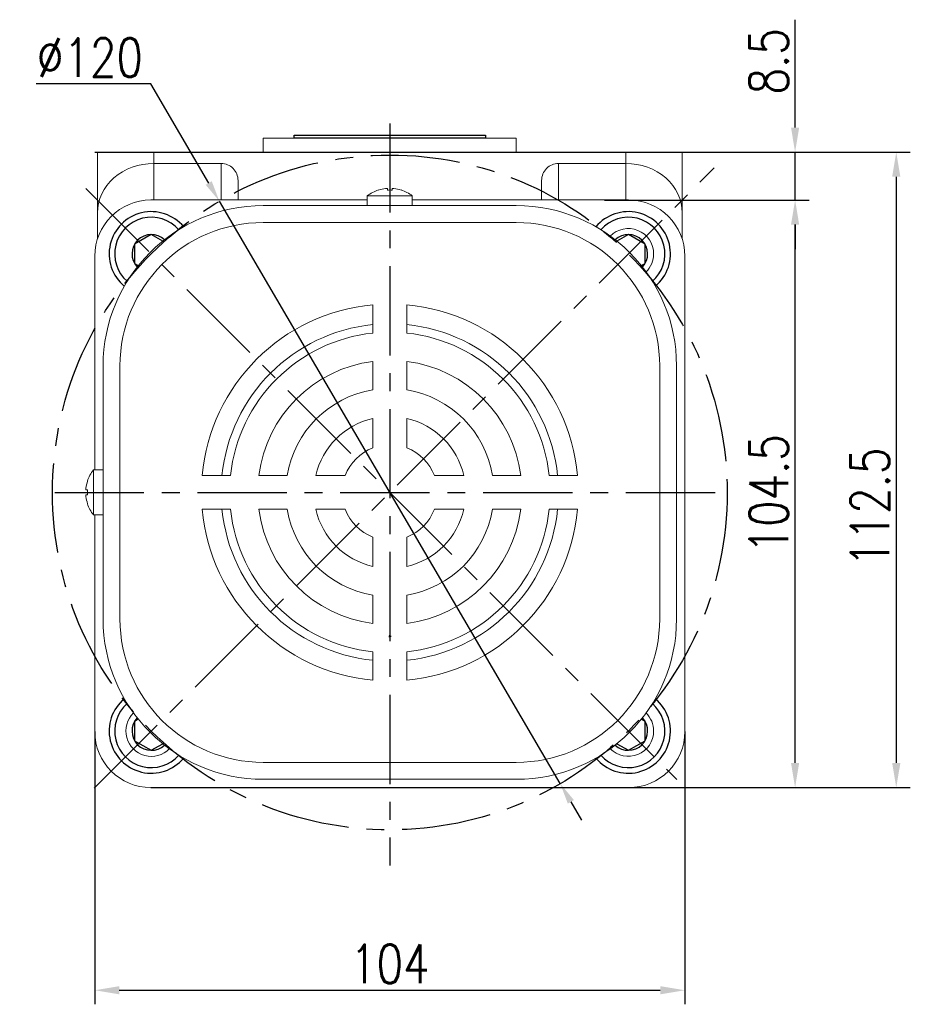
# Model space of a CAD drawing. Header units: inches. Extents: x 675 to 6233, y 11 to 1887.
# Tile 18 of 48: x 3889 to 4016, y 417 to 557. Entities that reach past the tile are written whole.
import ezdxf

# ---------------------------------------------------------------- set-up
doc = ezdxf.new("R2010")
doc.units = ezdxf.units.IN
doc.header["$LTSCALE"] = 10
doc.header["$MEASUREMENT"] = 0
doc.linetypes.add('CENTER', pattern=[10.16, 6.35, -1.27, 1.27, -1.27])
for name, color, linetype in [('1轮廓实线层', 7, 'Continuous'), ('3中心线层', 1, 'CENTER'), ('7标注层', 4, 'Continuous')]:
    doc.layers.add(name, color=color, linetype=linetype)
doc.styles.add('PC_TEXTSTYLE', font='isocp.shx', dxfattribs={"width": 0.8, "bigfont": 'HZFS.SHX'})
doc.styles.add('TH_GBDIM', font='romans.shx', dxfattribs={"width": 0.8, "bigfont": 'gbcbig.shx'})
doc.dimstyles.new('TH_GBDIM', dxfattribs={"dimtxt": 3.5, "dimasz": 2.5, "dimexe": 2, "dimexo": 0, "dimgap": 1, "dimtad": 1, "dimdec": 4, "dimdsep": 46, "dimtxsty": 'TH_GBDIM', "dimcen": 0.09, "dimclrd": 4, "dimclre": 4, "dimclrt": 3, "dimadec": 0, "dimazin": 0, "dimtfac": 1, "dimtdec": 4, "dimtmove": 0, "dimatfit": 3, "dimfxl": 1, "dimtzin": 0, "dimarcsym": 0})
doc.dimstyles.new('直径标注A3', dxfattribs={"dimtxt": 3.5, "dimasz": 3, "dimexe": 2, "dimexo": 0.0625, "dimgap": 1, "dimtad": 1, "dimtih": 1, "dimtoh": 1, "dimdsep": 46, "dimtxsty": 'PC_TEXTSTYLE', "dimsah": 1, "dimcen": 0.09, "dimclrt": 3, "dimadec": 0, "dimazin": 0, "dimtfac": 0.7, "dimtmove": 0, "dimatfit": 0, "dimfxl": 1, "dimtzin": 0, "dimarcsym": 0})

# ---------------------------------------------------------------- blocks, each defined once
blk = doc.blocks.new('*D269')
at = {"layer": '7标注层', "color": 4, "lineweight": -2, "transparency": 16777216}
for p, q in [((3999.52, 542.03), (3999.52, 557.38)), ((3975.84, 538.53), (4001.52, 538.53)), ((3999.52, 531.73), (3999.52, 538.53)), ((3975.84, 531.73), (4001.52, 531.73)), ((3999.52, 528.23), (3999.52, 524.73))]:
    blk.add_line(p, q, dxfattribs=at)
at = {"layer": '7标注层', "color": 4, "transparency": 16777216}
for points in [[(3998.94, 542.03), (4000.1, 542.03), (3999.52, 538.53)], [(3998.94, 528.23), (4000.1, 528.23), (3999.52, 531.73)]]:
    blk.add_solid(points, dxfattribs=at)
at = {"layer": 'Defpoints', "color": 0, "transparency": 16777216}
for p in [(3975.84, 538.53), (3999.52, 538.53), (3975.84, 531.73)]:
    blk.add_point(p, dxfattribs=at)
at = {"layer": '7标注层', "color": 3, "transparency": 16777216, "insert": (3995.77, 551.46), "char_height": 5.5, "attachment_point": 5, "rotation": 90, "style": 'TH_GBDIM'}
blk.add_mtext('{8.5}{}{}', dxfattribs=at)
blk = doc.blocks.new('*D270')
at = {"layer": '7标注层', "color": 4, "lineweight": -2, "transparency": 16777216}
for p, q in [((3899.89, 538.53), (4015.91, 538.53)), ((4013.91, 535.03), (4013.91, 451.65)), ((3907.86, 448.15), (4015.91, 448.15))]:
    blk.add_line(p, q, dxfattribs=at)
at = {"layer": '7标注层', "color": 4, "transparency": 16777216}
for points in [[(4013.33, 535.03), (4014.5, 535.03), (4013.91, 538.53)], [(4013.33, 451.65), (4014.5, 451.65), (4013.91, 448.15)]]:
    blk.add_solid(points, dxfattribs=at)
at = {"layer": 'Defpoints', "color": 0, "transparency": 16777216}
for p in [(3899.89, 538.53), (3907.86, 448.15), (4013.91, 448.15)]:
    blk.add_point(p, dxfattribs=at)
at = {"layer": '7标注层', "color": 3, "transparency": 16777216, "insert": (4010.16, 488.02), "char_height": 5.5, "attachment_point": 5, "rotation": 90, "style": 'TH_GBDIM'}
blk.add_mtext('112.5', dxfattribs=at)
blk = doc.blocks.new('*D276')
at = {"layer": '7标注层', "color": 4, "lineweight": -2, "transparency": 16777216}
for p, q in [((3972.4, 531.73), (4001.52, 531.73)), ((3999.52, 451.65), (3999.52, 528.23)), ((3972.4, 448.15), (4001.52, 448.15))]:
    blk.add_line(p, q, dxfattribs=at)
at = {"layer": '7标注层', "color": 4, "transparency": 16777216}
for points in [[(3998.94, 528.23), (4000.1, 528.23), (3999.52, 531.73)], [(3998.94, 451.65), (4000.1, 451.65), (3999.52, 448.15)]]:
    blk.add_solid(points, dxfattribs=at)
at = {"layer": 'Defpoints', "color": 0, "transparency": 16777216}
for p in [(3972.4, 531.73), (3999.52, 531.73), (3972.4, 448.15)]:
    blk.add_point(p, dxfattribs=at)
at = {"layer": '7标注层', "color": 3, "transparency": 16777216, "insert": (3995.77, 489.94), "char_height": 5.5, "attachment_point": 5, "rotation": 90, "style": 'TH_GBDIM'}
blk.add_mtext('104.5', dxfattribs=at)
blk = doc.blocks.new('*D277')
at = {"layer": '7标注层', "color": 4, "lineweight": -2, "transparency": 16777216}
for p, q in [((3899.86, 456.15), (3899.86, 417.32)), ((3983.83, 456.15), (3983.83, 417.32)), ((3903.36, 419.32), (3980.33, 419.32))]:
    blk.add_line(p, q, dxfattribs=at)
at = {"layer": '7标注层', "color": 4, "transparency": 16777216}
for points in [[(3903.36, 419.9), (3903.36, 418.74), (3899.86, 419.32)], [(3980.33, 419.9), (3980.33, 418.74), (3983.83, 419.32)]]:
    blk.add_solid(points, dxfattribs=at)
at = {"layer": 'Defpoints', "color": 0, "transparency": 16777216}
for p in [(3899.86, 456.15), (3983.83, 456.15), (3983.83, 419.32)]:
    blk.add_point(p, dxfattribs=at)
at = {"layer": '7标注层', "color": 3, "transparency": 16777216, "insert": (3941.85, 423.07), "char_height": 5.5, "attachment_point": 5, "style": 'TH_GBDIM'}
blk.add_mtext('104', dxfattribs=at)
blk = doc.blocks.new('*D281')
at = {"layer": '7标注层', "color": 0, "lineweight": -2, "transparency": 16777216}
for p, q in [((3907.83, 548.25), (3891.53, 548.25)), ((3916.08, 534.15), (3907.83, 548.25)), ((3966.1, 448.71), (3917.6, 531.56)), ((3967.61, 446.12), (3969.13, 443.53))]:
    blk.add_line(p, q, dxfattribs=at)
at = {"layer": '7标注层', "color": 0, "transparency": 16777216}
for points in [[(3916.51, 534.4), (3915.65, 533.89), (3917.6, 531.56)], [(3968.05, 446.37), (3967.18, 445.87), (3966.1, 448.71)]]:
    blk.add_solid(points, dxfattribs=at)
at = {"layer": 'Defpoints', "color": 0, "transparency": 16777216}
for p in [(3917.6, 531.56), (3966.1, 448.71)]:
    blk.add_point(p, dxfattribs=at)
at = {"layer": '7标注层', "color": 3, "transparency": 16777216, "insert": (3899.18, 552), "char_height": 5.5, "attachment_point": 5, "style": 'TH_GBDIM'}
blk.add_mtext('∅120', dxfattribs=at)

msp = doc.modelspace()

# ---------------------------------------------------------------- linework, layer by layer
at = {"linetype": 'Continuous', "lineweight": 15}
msp.add_line((3923.848637, 540.532705), (3959.848638, 540.532705), dxfattribs=at)
at = {"color": 7, "linetype": 'Continuous', "lineweight": 15}
for p, q in [((3900.248637, 538.532707), (3908.248638, 538.532707)), ((3900.248637, 529.92385), (3900.248637, 538.532707)), ((3908.248638, 538.532707), (3908.248638, 536.932706)), ((3908.248638, 538.532707), (3975.448637, 538.532707)), ((3975.448637, 536.932706), (3975.448637, 538.532707)), ((3975.448637, 538.532707), (3983.448638, 538.532707)), ((3983.448638, 538.532707), (3983.448638, 529.92385)), ((3917.848638, 536.932706), (3908.248638, 536.932706)), ((3908.248638, 536.932706), (3908.248638, 531.732706)), ((3917.848638, 531.732706), (3917.848638, 536.932706)), ((3965.848637, 536.932706), (3975.448637, 536.932706)), ((3965.848637, 536.932706), (3965.848637, 531.732706)), ((3975.448637, 531.732706), (3975.448637, 536.932706)), ((3920.248637, 534.511682), (3920.248637, 531.732706)), ((3963.448638, 531.732706), (3963.448638, 534.511682)), ((3941.848638, 532.311487), (3938.648637, 532.311487)), ((3941.496638, 533.145949), (3941.496638, 533.366891)), ((3945.048638, 532.311487), (3941.848638, 532.311487)), ((3942.200638, 533.366891), (3942.200638, 533.145949)), ((3938.648637, 531.732706), (3907.861929, 531.732706)), ((3923.848637, 530.932706), (3959.848638, 530.932706)), ((3975.835346, 531.732706), (3945.048638, 531.732706)), ((3900.248637, 526.188823), (3900.248637, 529.92385)), ((3983.448638, 529.92385), (3983.448638, 526.188823)), ((3959.848638, 528.532704), (3923.848637, 528.532704)), ((3899.862455, 524.119415), (3899.862455, 493.332706)), ((3983.83482, 456.145995), (3983.83482, 524.119415)), ((3939.448638, 512.806038), (3939.448638, 516.825027)), ((3944.248638, 512.806038), (3944.248638, 516.825027)), ((3939.448638, 504.736815), (3939.448638, 508.778885)), ((3944.248638, 504.736815), (3944.248638, 508.778885)), ((3901.048637, 472.132705), (3901.048637, 508.132706)), ((3901.048638, 472.132706), (3901.048638, 508.132705)), ((3901.048638, 472.132706), (3901.048638, 508.132705)), ((3901.048638, 472.132706), (3901.048638, 508.132705)), ((3903.448637, 508.132705), (3903.448637, 472.132706)), ((3903.448637, 508.132705), (3903.448637, 472.132706)), ((3903.448639, 508.132706), (3903.448639, 472.132705)), ((3980.248638, 508.132705), (3980.248638, 472.132706)), ((3982.648637, 472.132706), (3982.648637, 508.132705)), ((3939.448638, 496.474967), (3939.448638, 500.662663)), ((3944.248638, 496.474967), (3944.248638, 500.662663)), ((3899.669856, 493.332706), (3899.669856, 486.932706)), ((3899.669858, 493.332706), (3899.669858, 487.175187)), ((3899.669858, 493.332705), (3899.669858, 490.132706)), ((3919.175305, 492.532706), (3915.156316, 492.532706)), ((3927.244528, 492.532706), (3923.202458, 492.532706)), ((3935.506376, 492.532706), (3931.318681, 492.532706)), ((3952.378595, 492.532706), (3948.190899, 492.532706)), ((3960.494817, 492.532706), (3956.452747, 492.532706)), ((3968.54096, 492.532706), (3964.52197, 492.532706)), ((3898.835393, 490.484706), (3898.614453, 490.484706)), ((3898.614453, 490.484706), (3898.835393, 490.484706)), ((3898.614454, 490.484706), (3898.835391, 490.484706)), ((3898.614453, 489.780706), (3898.835393, 489.780706)), ((3898.835393, 489.780706), (3898.614453, 489.780706)), ((3898.835391, 489.780706), (3898.614454, 489.780706)), ((3899.669858, 490.132706), (3899.669858, 486.932705)), ((3919.175305, 487.732705), (3915.156316, 487.732705)), ((3927.244528, 487.732705), (3923.202458, 487.732705)), ((3935.506376, 487.732705), (3931.318681, 487.732705)), ((3952.378595, 487.732705), (3948.190899, 487.732705)), ((3960.494817, 487.732705), (3956.452747, 487.732705)), ((3968.54096, 487.732705), (3964.52197, 487.732705)), ((3899.669858, 487.175187), (3899.669858, 486.932706)), ((3899.862455, 486.932706), (3899.862455, 456.145995)), ((3939.448638, 479.602748), (3939.448638, 483.790445)), ((3944.248638, 479.602748), (3944.248638, 483.790445)), ((3939.448638, 471.486526), (3939.448638, 475.528597)), ((3944.248638, 471.486526), (3944.248638, 475.528597)), ((3939.448638, 463.440385), (3939.448638, 467.459374)), ((3944.248638, 463.440385), (3944.248638, 467.459374)), ((3959.848638, 451.732707), (3923.848637, 451.732707)), ((3923.848637, 449.332705), (3959.848638, 449.332705)), ((3907.861929, 448.146525), (3975.835346, 448.146525))]:
    msp.add_line(p, q, dxfattribs=at)
at = {"color": 7, "linetype": 'Continuous'}
for p, q in [((3941.924709, 469.713081), (3941.753754, 469.713081)), ((3941.753754, 469.713081), (3941.753754, 469.562469)), ((3941.753754, 469.562469), (3941.848638, 469.652706)), ((3941.924709, 469.58036), (3941.848638, 469.652706)), ((3941.924709, 469.713081), (3941.924709, 469.58036))]:
    msp.add_line(p, q, dxfattribs=at)
at = {"color": 7, "linetype": 'Continuous', "lineweight": 15, "flags": 128}
for points in [[(3940.242649, 533.145949), (3940.239983, 533.150568), (3940.238078, 533.153867), (3940.236934, 533.155849), (3940.236553, 533.156508)], [(3943.460722, 533.156508), (3943.460341, 533.155849), (3943.459198, 533.153867), (3943.457292, 533.150568), (3943.454626, 533.145949)], [(3898.824834, 491.74479), (3898.825495, 491.74441), (3898.827474, 491.743265), (3898.830776, 491.741361), (3898.835393, 491.738694)], [(3898.824835, 491.74479), (3898.825497, 491.744409), (3898.827476, 491.743266), (3898.830778, 491.741361), (3898.835391, 491.738694)], [(3898.824834, 488.520622), (3898.825495, 488.521002), (3898.827474, 488.522146), (3898.830776, 488.524051), (3898.835393, 488.526718)], [(3898.835393, 488.526717), (3898.830776, 488.524051), (3898.827474, 488.522146), (3898.825495, 488.521002), (3898.824834, 488.520622)], [(3898.835391, 488.526717), (3898.830778, 488.524051), (3898.827476, 488.522146), (3898.825497, 488.521002), (3898.824835, 488.520621)]]:
    msp.add_lwpolyline(points, dxfattribs=at)
at = {"color": 7, "linetype": 'Continuous', "lineweight": 15}
for centre, radius, start, end in [((3941.848638, 528.212706), 5.2, 108.06020812, 127.97987244), ((3941.848638, 528.212706), 5.188072, 96.55217216, 108.03235239), ((3941.848638, 527.284301), 5.872207, 86.56343646, 93.43656354), ((3941.848638, 528.212706), 5.188072, 71.96764761, 83.44782784), ((3941.848638, 528.212706), 5.2, 52.02012756, 71.93979188), ((3923.848638, 508.132706), 22.8, 90, 180), ((3959.848638, 508.132706), 22.8, 0, 90), ((3923.848638, 508.132706), 20.4, 90, 180), ((3959.848638, 508.132706), 20.4, 0, 90), ((3975.789763, 524.073831), 3.6, 0, 135.47969949), ((3975.789763, 524.073831), 3.6, 314.52030051, 0), ((3941.848638, 490.132706), 26.8, 95.13784825, 174.86215175), ((3941.848638, 490.132706), 26.8, 5.13784825, 84.86215175), ((3941.848638, 490.132706), 24, 95.73917048, 174.26082952), ((3941.848638, 490.132706), 22.8, 96.04232842, 173.95767158), ((3941.848638, 490.132706), 24, 5.73917048, 84.26082952), ((3941.848638, 490.132706), 22.8, 6.04232842, 83.95767158), ((3941.848638, 490.132706), 18.8, 97.33436892, 172.66563108), ((3941.848638, 490.132706), 18.8, 7.33436892, 82.66563108), ((3941.848638, 490.132706), 14.8, 99.33241818, 170.66758182), ((3941.848638, 490.132706), 14.8, 9.33241818, 80.66758182), ((3941.848638, 490.132706), 10.8, 102.83958841, 167.16041159), ((3941.848638, 490.132706), 10.8, 12.83958841, 77.16041159), ((3941.848638, 490.132706), 6.781171, 110.72734111, 159.27265889), ((3941.848638, 490.132706), 6.781171, 20.72734111, 69.27265889), ((3903.768638, 490.132706), 5.2, 142.02012756, 161.93979188), ((3903.768638, 490.132706), 5.2, 142.02012756, 161.93979188), ((3903.768638, 490.132706), 5.2, 142.02012756, 161.93979188), ((3903.768638, 490.132706), 5.188072, 161.96764761, 173.44782784), ((3903.768638, 490.132706), 5.188072, 161.96764761, 173.44782784), ((3903.768638, 490.132706), 5.188072, 161.96764761, 173.44782784), ((3904.697047, 490.132706), 5.872214, 176.56343977, 183.43656023), ((3904.697047, 490.132706), 5.872214, 176.56343977, 183.43656023), ((3904.699064, 490.132706), 5.874229, 176.56462095, 183.43537905), ((3903.768638, 490.132706), 5.188072, 186.55217216, 198.03235239), ((3903.768638, 490.132706), 5.188072, 186.55217216, 198.03235239), ((3903.768638, 490.132706), 5.188072, 186.55217216, 198.03235239), ((3903.768638, 490.132706), 5.2, 198.06020812, 217.97987244), ((3903.768638, 490.132706), 5.2, 198.06020812, 217.97987244), ((3903.768638, 490.132706), 5.2, 198.06020812, 217.97987244), ((3941.848638, 490.132706), 26.8, 185.13784825, 264.86215175), ((3941.848638, 490.132706), 24, 185.73917048, 264.26082952), ((3941.848638, 490.132706), 22.8, 186.04232842, 263.95767158), ((3941.848638, 490.132706), 18.8, 187.33436892, 262.66563108), ((3941.848638, 490.132706), 14.8, 189.33241818, 260.66758182), ((3941.848638, 490.132706), 10.8, 192.83958841, 257.16041159), ((3941.848638, 490.132706), 6.781171, 200.72734111, 249.27265889), ((3941.848638, 490.132706), 26.8, 275.13784825, 354.86215175), ((3941.848638, 490.132706), 22.8, 276.04232842, 353.95767158), ((3941.848638, 490.132706), 10.8, 282.83958841, 347.16041159), ((3941.848638, 490.132706), 6.781171, 290.72734111, 339.27265889), ((3941.848638, 490.132706), 18.8, 277.33436892, 352.66563108), ((3941.848638, 490.132706), 14.8, 279.33241818, 350.66758182), ((3941.848638, 490.132706), 24, 275.73917048, 354.26082952), ((3923.848638, 472.132706), 22.8, 180, 270), ((3923.848638, 472.132706), 20.4, 180, 270), ((3959.848638, 472.132706), 20.4, 270, 0), ((3959.848638, 472.132706), 22.8, 270, 0), ((3907.907512, 456.19158), 3.6, 134.52030051, 315.47969949), ((3975.789763, 456.19158), 3.6, 0, 45.47969949), ((3975.789763, 456.19158), 3.6, 224.52030051, 0)]:
    msp.add_arc(centre, radius, start, end, dxfattribs=at)
for centre, major_axis, ratio, start_param, end_param in [((3908.248638, 529.92385), (8, 0), 0.8761069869, 1.5707963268, 3.1415926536), ((3917.848638, 534.511682), (0, -2.421024), 0.9913160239, 1.5707963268, 3.1415926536), ((3965.848638, 534.511682), (0, 2.421024), 0.9913160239, 0, 1.5707963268), ((3975.448638, 529.92385), (8, 0), 0.8761069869, 0, 1.5707963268), ((3907.862984, 523.732178), (5.657601, -5.657601), 0.9998679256, 2.3562605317, 3.9269247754), ((3975.834291, 523.732178), (-5.657601, -5.657601), 0.9998679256, 2.3562605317, 3.9269247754), ((3907.862984, 456.147053), (5.657601, 5.657601), 0.9998679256, 2.3562605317, 3.9269247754), ((3975.834291, 456.147053), (-5.657601, 5.657601), 0.9998679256, 2.3562605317, 3.9269247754)]:
    msp.add_ellipse(centre, major_axis=major_axis, ratio=ratio, start_param=start_param, end_param=end_param, dxfattribs=at)
at = {"linetype": 'Continuous', "lineweight": 15}
for points in [[(3923.848637, 540.532705), (3923.848637, 538.532707)], [(3959.848638, 538.532707), (3959.848638, 540.532705)]]:
    msp.add_open_spline(points, degree=1, dxfattribs=at)
at = {"color": 7, "linetype": 'Continuous', "lineweight": 15}
for points in [[(3938.648637, 532.311487), (3938.648637, 530.932706)], [(3945.048638, 530.932706), (3945.048638, 532.311487)], [(3901.048637, 493.332706), (3899.669856, 493.332706)], [(3901.048638, 493.332706), (3899.669858, 493.332706)], [(3901.048638, 493.332705), (3899.669858, 493.332705)], [(3899.669856, 486.932706), (3901.048637, 486.932706)], [(3899.669858, 486.932706), (3901.048638, 486.932706)], [(3899.669858, 486.932705), (3901.048638, 486.932705)]]:
    msp.add_open_spline(points, degree=1, dxfattribs=at)
for points, knots in [([(3941.496638, 533.366891), (3941.494034, 533.369666), (3941.488825, 533.375215), (3941.447935, 533.378742), (3941.387792, 533.378056), (3941.320287, 533.373697), (3941.275254, 533.368882), (3941.256638, 533.366891)], [0, 0, 0, 0, 0.2136071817, 0.4272808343, 0.6394495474, 0.8509559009, 1, 1, 1, 1]), ([(3942.440638, 533.366891), (3942.413868, 533.369666), (3942.360321, 533.375216), (3942.288627, 533.378742), (3942.234506, 533.378056), (3942.205017, 533.373697), (3942.201918, 533.368882), (3942.200638, 533.366891)], [0, 0, 0, 0, 0.2136100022, 0.4272908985, 0.6394964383, 0.8509743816, 1, 1, 1, 1]), ([(3898.614453, 490.484706), (3898.611679, 490.48731), (3898.60613, 490.492519), (3898.602598, 490.533408), (3898.60329, 490.593551), (3898.607647, 490.661056), (3898.612463, 490.70609), (3898.614453, 490.724706)], [0, 0, 0, 0, 0.21360715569, 0.42728061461, 0.63945023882, 0.85095637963, 1, 1, 1, 1]), ([(3898.614453, 490.724706), (3898.611679, 490.697937), (3898.60613, 490.644389), (3898.602598, 490.572695), (3898.60329, 490.518575), (3898.607647, 490.489085), (3898.612463, 490.485986), (3898.614453, 490.484706)], [0, 0, 0, 0, 0.2136102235, 0.4272919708, 0.6394965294, 0.8509745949, 1, 1, 1, 1]), ([(3898.614454, 490.724706), (3898.611678, 490.697937), (3898.606125, 490.64439), (3898.602606, 490.572695), (3898.603285, 490.518574), (3898.607645, 490.489085), (3898.612463, 490.485987), (3898.614454, 490.484706)], [0, 0, 0, 0, 0.2136105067, 0.4272908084, 0.6394960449, 0.8509737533, 1, 1, 1, 1]), ([(3898.614453, 489.540705), (3898.611679, 489.567475), (3898.60613, 489.621022), (3898.602598, 489.692716), (3898.60329, 489.746837), (3898.607647, 489.776327), (3898.612463, 489.779425), (3898.614453, 489.780706)], [0, 0, 0, 0, 0.2136102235, 0.4272919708, 0.6394965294, 0.8509745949, 1, 1, 1, 1]), ([(3898.614453, 489.780706), (3898.611679, 489.778101), (3898.60613, 489.772892), (3898.602598, 489.732004), (3898.60329, 489.671861), (3898.607647, 489.604356), (3898.612463, 489.559322), (3898.614453, 489.540706)], [0, 0, 0, 0, 0.21360715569, 0.42728061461, 0.63945023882, 0.85095637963, 1, 1, 1, 1]), ([(3898.614454, 489.780706), (3898.611678, 489.778102), (3898.606125, 489.772893), (3898.602606, 489.732003), (3898.603286, 489.671861), (3898.607645, 489.604355), (3898.612463, 489.559322), (3898.614454, 489.540706)], [0, 0, 0, 0, 0.2136076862, 0.4272807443, 0.6394491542, 0.8509552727, 1, 1, 1, 1])]:
    msp.add_open_spline(points, degree=3, knots=knots, dxfattribs=at)
at = {"layer": '1轮廓实线层'}
for p, q in [((3928.248638, 540.532705), (3928.248638, 540.932705)), ((3928.248638, 540.932705), (3955.448638, 540.932705)), ((3955.448638, 540.932705), (3955.448638, 540.532705)), ((3955.448638, 540.532705), (3928.248638, 540.532705)), ((3923.848637, 538.532707), (3959.848638, 538.532707)), ((3907.907512, 526.817831), (3905.531138, 525.445831)), ((3909.533836, 525.878873), (3907.907512, 526.817831)), ((3975.789763, 526.817831), (3974.16344, 525.878873)), ((3978.166137, 525.445831), (3975.789763, 526.817831)), ((3905.531138, 525.445831), (3905.531138, 522.701831)), ((3978.166137, 522.701831), (3978.166137, 525.445831)), ((3905.531138, 522.701831), (3906.060985, 522.395924)), ((3977.636291, 522.395924), (3978.166137, 522.701831)), ((3906.060985, 457.869487), (3905.531138, 457.56358)), ((3905.531138, 457.56358), (3905.531138, 454.81958)), ((3978.166137, 457.56358), (3977.636291, 457.869487)), ((3978.166137, 454.81958), (3978.166137, 457.56358)), ((3905.531138, 454.81958), (3907.907512, 453.44758)), ((3907.907512, 453.44758), (3909.533836, 454.386539)), ((3974.16344, 454.386539), (3975.789763, 453.44758)), ((3975.789763, 453.44758), (3978.166137, 454.81958))]:
    msp.add_line(p, q, dxfattribs=at)
for centre, radius, start, end in [((3907.907512, 524.073831), 6, 39.8254888, 230.1745112), ((3975.789763, 524.073831), 6, 309.8254888, 140.1745112), ((3907.907512, 524.073831), 5.2, 41.22438386, 228.77561614), ((3975.789763, 524.073831), 5.2, 311.22438386, 138.77561614), ((3907.907512, 524.073831), 2.744, 46.88585104, 223.11414896), ((3975.789763, 524.073831), 2.744, 316.88585104, 133.11414896), ((3907.907512, 456.19158), 6, 129.8254888, 320.1745112), ((3975.789763, 456.19158), 6, 219.8254888, 50.1745112), ((3907.907512, 456.19158), 5.2, 131.22438386, 318.77561614), ((3975.789763, 456.19158), 5.2, 221.22438386, 48.77561614), ((3907.907512, 456.19158), 2.744, 136.88585104, 313.11414896), ((3975.789763, 456.19158), 2.744, 226.88585104, 43.11414896)]:
    msp.add_arc(centre, radius, start, end, dxfattribs=at)
at = {"layer": '3中心线层', "ltscale": 0.2}
for p, q in [((3941.848638, 542.637034), (3941.848638, 437.050451)), ((3899.777713, 448.060201), (3988.003512, 536.289314)), ((3898.590755, 533.390588), (3982.668146, 449.313197)), ((3894.167618, 490.132706), (3988.706162, 490.132706))]:
    msp.add_line(p, q, dxfattribs=at)
msp.add_circle((3941.848638, 490.132706), 48, dxfattribs=at)

# ---------------------------------------------------------------- dimensions: what is measured, and where the dimension line sits
at = {"layer": '7标注层'}
dim = msp.add_linear_dim(base=(3999.519745, 538.532708), p1=(3975.835348, 531.732707), p2=(3975.835348, 538.532708), angle=90, text='{<>}{}{}', dimstyle='TH_GBDIM', override={"dimtxt": 5.5, "dimasz": 3.5, "dimdec": 1, "dimlfac": 1.25, "dimadec": 1}, dxfattribs=at)
dim.commit()
dim.dimension.update_dxf_attribs({"geometry": '*D269', "text_midpoint": (3995.769745, 551.456517)})
dim = msp.add_diameter_dim_2p(p1=(3966.098399, 448.70869), p2=(3917.598877, 531.556722), dimstyle='直径标注A3', override={"dimtxt": 5.5, "dimlfac": 1.25, "dimtxsty": 'TH_GBDIM', "dimadec": 2}, dxfattribs=at)
dim.commit()
dim.dimension.update_dxf_attribs({"geometry": '*D281', "text_midpoint": (3899.178877, 548.250134), "dimtype": 163})
dim = msp.add_linear_dim(base=(4013.914001, 448.146525), p1=(3899.888128, 538.532707), p2=(3907.861929, 448.146525), angle=90, text='112.5', dimstyle='TH_GBDIM', override={"dimtxt": 5.5, "dimasz": 3.5, "dimgap": 1, "dimtad": 1, "dimjust": 0, "dimdec": 1, "dimlfac": 1.25, "dimse1": 0, "dimse2": 0, "dimsd1": 0, "dimsd2": 0, "dimadec": 1}, dxfattribs=at)
dim.commit()
dim.dimension.update_dxf_attribs({"geometry": '*D270', "text_midpoint": (4013.914001, 488.015339), "dimtype": 160})
dim = msp.add_linear_dim(base=(3999.519745, 531.732706), p1=(3972.403047, 448.146525), p2=(3972.403047, 531.732706), angle=90, dimstyle='TH_GBDIM', override={"dimtxt": 5.5, "dimasz": 3.5, "dimdec": 1, "dimlfac": 1.25, "dimadec": 1}, dxfattribs=at)
dim.commit()
dim.dimension.update_dxf_attribs({"geometry": '*D276', "text_midpoint": (3995.769745, 489.939615)})
dim = msp.add_linear_dim(base=(3983.83482, 419.320029), p1=(3899.862455, 456.145995), p2=(3983.83482, 456.145995), text='104', dimstyle='TH_GBDIM', override={"dimtxt": 5.5, "dimasz": 3.5, "dimdec": 1, "dimlfac": 1.25, "dimadec": 1}, dxfattribs=at)
dim.commit()
dim.dimension.update_dxf_attribs({"geometry": '*D277', "text_midpoint": (3941.848638, 423.070029)})

doc.saveas('drawing.dxf')
